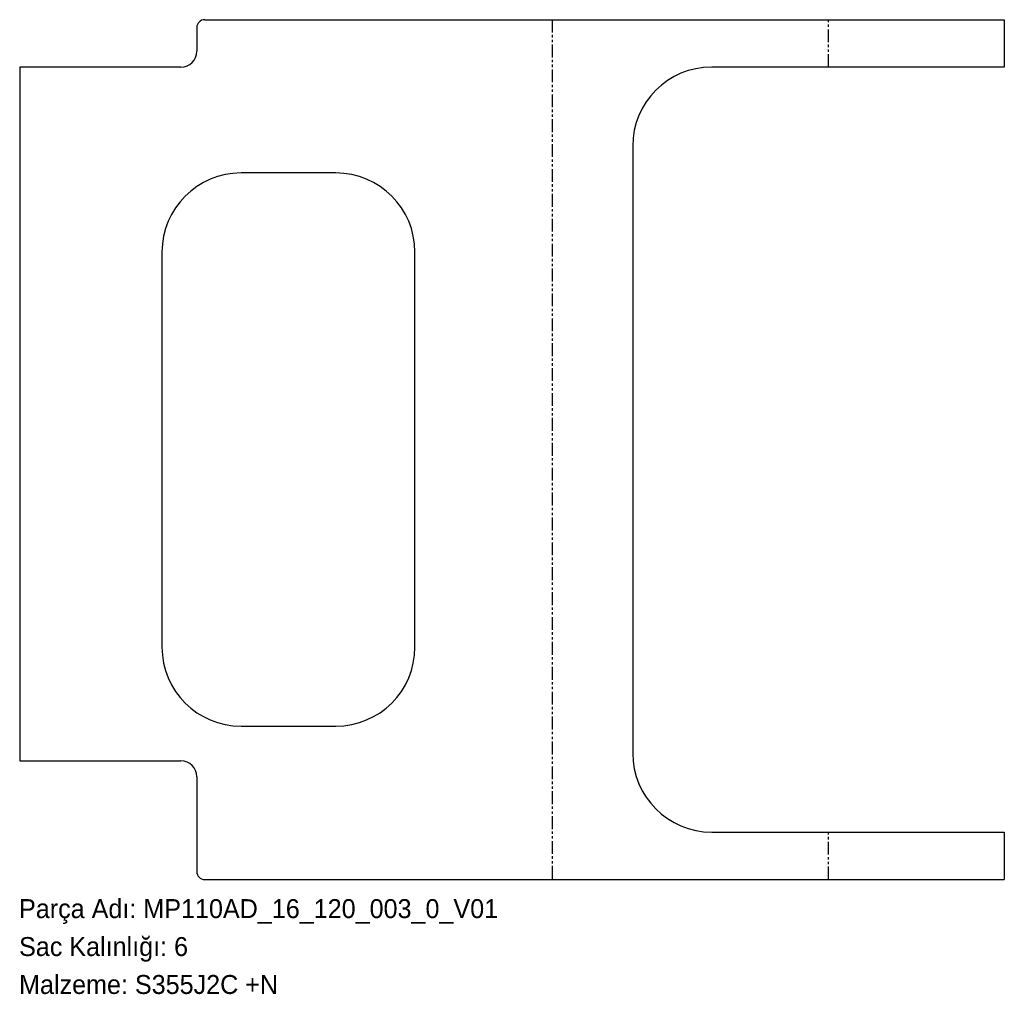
# Model space of a CAD drawing. Header units: millimetres. Extents: x 0 to 623, y -72 to 544.
import ezdxf

# ---------------------------------------------------------------- set-up
doc = ezdxf.new("R2010")
doc.units = ezdxf.units.MM
for name, pattern in [('SLD-İki-Kısa-Kesik-Çizgili-Uzun-Kesik-Çizgi', [15.748, 8.128, -1.524, 1.524, -1.524, 1.524, -1.524]), ('SLD-Katı', [0]), ('SLD-Sürekli', [0])]:
    doc.linetypes.add(name, pattern=pattern)
doc.layers.add('METIN', color=96, linetype='SLD-Katı')
doc.styles.add('SLDTEXTSTYLE0', font='ARIAL.TTF', dxfattribs={"width": 0.948, "bigfont": 'bigfont'})
doc.styles.add('SLDTEXTSTYLE1', font='ARIAL.TTF', dxfattribs={"width": 0.948})

msp = doc.modelspace()

# ---------------------------------------------------------------- linework, layer by layer
at = {"color": 7, "linetype": 'SLD-Sürekli', "lineweight": 25}
for p, q in [((117.41, 544.4), (623.19, 544.4)), ((623.19, 544.4), (623.19, 514.4)), ((112.41, 539.4), (112.41, 524.4)), ((0.4, 514.4), (0.4, 75.4)), ((102.41, 514.4), (0.4, 514.4)), ((623.19, 514.4), (438.13, 514.4)), ((388.13, 464.4), (388.13, 80.4)), ((200.4, 447.4), (140.4, 447.4)), ((90.4, 397.4), (90.4, 147.4)), ((250.4, 147.4), (250.4, 397.4)), ((140.4, 97.4), (200.4, 97.4)), ((0.4, 75.4), (102.41, 75.4)), ((112.41, 65.4), (112.41, 5.4)), ((438.13, 30.4), (623.19, 30.4)), ((623.19, 30.4), (623.19, 0.4)), ((117.41, 0.4), (623.19, 0.4))]:
    msp.add_line(p, q, dxfattribs=at)
at = {"color": 7, "linetype": 'SLD-İki-Kısa-Kesik-Çizgili-Uzun-Kesik-Çizgi'}
for p, q in [((337.13, 544.4), (337.13, 0.4)), ((512.02, 514.4), (512.02, 544.4)), ((512.02, 0.4), (512.02, 30.4))]:
    msp.add_line(p, q, dxfattribs=at)
at = {"color": 7, "linetype": 'SLD-Sürekli', "lineweight": 25}
for centre, radius, start, end in [((117.41, 539.4), 5, 90, 180), ((102.41, 524.4), 10, 270, 0), ((438.13, 464.4), 50, 90, 180), ((140.4, 397.4), 50, 90, 180), ((200.4, 397.4), 50, 0, 90), ((140.4, 147.4), 50, 180, 270), ((200.4, 147.4), 50, 270, 0), ((102.41, 65.4), 10, 0, 90), ((438.13, 80.4), 50, 180, 270), ((117.41, 5.4), 5, 180, 270)]:
    msp.add_arc(centre, radius, start, end, dxfattribs=at)

# ---------------------------------------------------------------- texts
at = {"layer": 'METIN', "char_height": 12, "attachment_point": 1}
for s, insert, style in [('Parça Adı: MP110AD_16_120_003_0_V01', (0, -12.03), 'SLDTEXTSTYLE0'), ('Sac Kalınlığı: 6', (0, -36.03), 'SLDTEXTSTYLE0'), ('Malzeme: S355J2C +N', (0, -60.03), 'SLDTEXTSTYLE1')]:
    msp.add_mtext(s, dxfattribs=dict(at, insert=insert, style=style))

doc.saveas('drawing.dxf')
